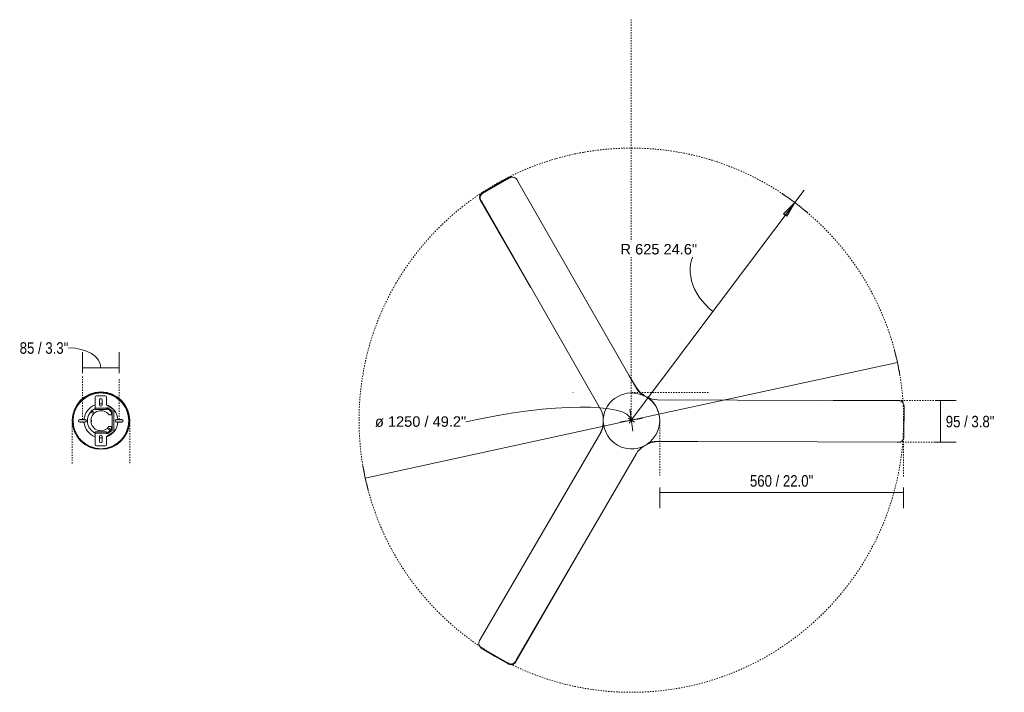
# Model space of a CAD drawing. Header units: millimetres. Extents: x 5789 to 11311, y 1488 to 7515.
# Tile 6 of 6: x 9051 to 11311, y 5970 to 7515. Entities that reach past the tile are written whole.
import ezdxf

# ---------------------------------------------------------------- set-up
doc = ezdxf.new("R2010")
doc.units = ezdxf.units.MM
doc.linetypes.add('Dash', pattern=[6, 3, -3])
doc.linetypes.add('Punto', pattern=[4.7625, 0, -4.7625])
for name, color, linetype, lineweight in [('Aparatos eléctricos', 7, 'Continuous', 9), ('Cotas', 7, 'Continuous', 9), ('Cotas-12', 7, 'Continuous', 9), ('Elementos de detalle', 7, 'Continuous', 9), ('Lighthing Fixture Detail Wide Black', 7, 'Continuous', 20)]:
    doc.layers.add(name, color=color, linetype=linetype, lineweight=lineweight)
doc.layers.add('Lighthing Fixture Dim Grey Dash', color=7, linetype='Dash', lineweight=9, true_color=0xd2d2d2)
doc.layers.add('Ligthing Fixture ADD', color=7, linetype='Punto', lineweight=9, true_color=0xffffff)
doc.styles.add('Arial', font='arial.ttf', dxfattribs={"height": 24})
doc.styles.add('Arial Narrow', font='ARIALN.TTF', dxfattribs={"height": 26.4})
doc.dimstyles.new('Diameter_-_3mm_Arial', dxfattribs={"dimscale": 304.8, "dimtxt": 24.486226, "dimasz": 0, "dimexe": 0.094488, "dimexo": 0, "dimgap": 0.059055, "dimtad": 3, "dimjust": 3, "dimtih": 1, "dimtoh": 1, "dimdec": 0, "dimzin": 0, "dimdsep": 46, "dimtxsty": 'Arial', "dimblk1": 'NONE', "dimblk2": 'NONE', "dimsah": 1, "dimcen": 0.09, "dimadec": 0, "dimazin": 0, "dimtfac": 1, "dimtdec": 4, "dimtix": 1, "dimtmove": 0, "dimatfit": 2, "dimfxl": 1, "dimtvp": 1, "dimtolj": 1, "dimtzin": 0, "dimarcsym": 2})
doc.dimstyles.new('FARO_-_2_2mm_Arial_Narrow_mm_Inch_Horiz', dxfattribs={"dimscale": 304.8, "dimtxt": 27.018578, "dimasz": 0, "dimexe": 0.11811, "dimexo": 0.0625, "dimgap": 0.019685, "dimtad": 3, "dimtih": 1, "dimtoh": 1, "dimdec": 0, "dimzin": 0, "dimdsep": 46, "dimtxsty": 'Arial Narrow', "dimblk1": 'NONE', "dimblk2": 'NONE', "dimsah": 1, "dimcen": 0.09, "dimadec": 0, "dimazin": 0, "dimtfac": 1, "dimtdec": 4, "dimtix": 1, "dimtmove": 0, "dimatfit": 3, "dimfxl": 0.03937, "dimfxlon": 1, "dimtvp": 1, "dimtolj": 1, "dimtzin": 0, "dimarcsym": 2})
doc.dimstyles.new('FARO_-_2_2mm_Arial_Narrow_mm_Inch_Horiz_1', dxfattribs={"dimscale": 304.8, "dimtxt": 27.018578, "dimasz": 0, "dimexe": 0.11811, "dimexo": 0.0625, "dimgap": 0.019685, "dimtad": 3, "dimtih": 1, "dimtoh": 1, "dimdec": 0, "dimzin": 0, "dimdsep": 46, "dimtxsty": 'Arial Narrow', "dimblk1": 'NONE', "dimblk2": 'NONE', "dimsah": 1, "dimcen": 0.09, "dimadec": 0, "dimazin": 0, "dimtfac": 1, "dimtdec": 4, "dimtix": 1, "dimtmove": 2, "dimatfit": 3, "dimfxl": 0.03937, "dimfxlon": 1, "dimtvp": 1, "dimtolj": 1, "dimtzin": 0, "dimarcsym": 2})
doc.dimstyles.new('FARO_-_2_2mm_Arial_Narrow_mm_Inch_Right', dxfattribs={"dimscale": 304.8, "dimtxt": 27.018578, "dimasz": 0, "dimexe": 0.11811, "dimexo": 0.0625, "dimgap": 0.019685, "dimtad": 1, "dimdec": 0, "dimzin": 0, "dimdsep": 46, "dimtxsty": 'Arial Narrow', "dimblk1": 'NONE', "dimblk2": 'NONE', "dimsah": 1, "dimcen": 0.09, "dimadec": 0, "dimazin": 0, "dimtfac": 1, "dimtdec": 4, "dimtix": 1, "dimtmove": 1, "dimatfit": 3, "dimfxl": 0.03937, "dimfxlon": 1, "dimtvp": 1, "dimtolj": 1, "dimtzin": 0, "dimarcsym": 2})
doc.dimstyles.new('Radial_-_3mm_Arial', dxfattribs={"dimscale": 304.8, "dimtxt": 24.486226, "dimasz": 0.11811, "dimexe": 0.11811, "dimexo": 0, "dimgap": 0.068898, "dimtad": 3, "dimjust": 3, "dimtih": 1, "dimtoh": 1, "dimdec": 0, "dimzin": 0, "dimdsep": 46, "dimtxsty": 'Arial', "dimsah": 1, "dimcen": 0.09, "dimdle": 0.11811, "dimadec": 0, "dimazin": 0, "dimtfac": 1, "dimtdec": 4, "dimtix": 1, "dimtmove": 0, "dimatfit": 2, "dimfxl": 1, "dimtvp": 1, "dimtfill": 1, "dimtolj": 1, "dimtzin": 0, "dimarcsym": 2})

# ---------------------------------------------------------------- blocks, each defined once
blk = doc.blocks.new('34277 - 34277 KLIM M Black_walnut fan-626849-Planta_PDF Fixing Holes')
at = {"color": 7, "lineweight": 9, "true_color": 0xeeeeee}
for p, q in [((26.9, 59.7), (30.5, 57.3)), ((38.6, 53), (34.3, 55.1)), ((-65.2, 8.8), (-64.8, 3.4)), ((-65.2, -9.6), (-64.8, -3.6)), ((23.4, -62.1), (30.7, -57.2)), ((42, -51.4), (34.2, -55.1))]:
    blk.add_line(p, q, dxfattribs=at)
for points in [[(-46.5, 45.2), (-46.3, 45.6), (-46.2, 46.1), (-46, 46.5)], [(-17, 63.2), (-16.5, 63.1), (-16, 63), (-15.5, 63)], [(-11.2, 63.8), (-10.8, 64), (-10.3, 64.3), (-9.9, 64.6)], [(11.6, 64.3), (11.8, 64.1), (11.9, 63.9), (12.1, 63.7)], [(14.3, 63.7), (14.5, 63.5), (14.7, 63.3), (14.9, 63)], [(40.3, 51.8), (38.4, 52.7), (36.6, 53.7), (34.7, 54.7)], [(-51.1, 40.9), (-50.6, 41.1), (-50.1, 41.3), (-49.6, 41.6)], [(-64.9, 9.7), (-64.7, 7.9), (-64.6, 6.1), (-64.6, 4.3)], [(62.3, 18.3), (62.7, 17.5), (63.3, 16.9), (63.9, 16.4)], [(-62.4, -20.7), (-62.2, -20.1), (-62.1, -19.5), (-61.9, -19)], [(-61.6, -23.2), (-61.5, -22.7), (-61.3, -22.2), (-61.1, -21.7)], [(64.1, -16.2), (63.4, -16.8), (62.7, -17.5), (62.2, -18.3)], [(-45.9, -47.7), (-45.9, -46.8), (-46.2, -46), (-46.5, -45.2)], [(49.6, -43.8), (48.8, -44), (48, -44.2), (47.2, -44.4)], [(51.4, -41.9), (50.6, -42), (49.9, -42.1), (49.1, -42.3)]]:
    blk.add_open_spline(points, degree=3, dxfattribs=at)
for points, knots in [([(28.9, 58), (27.6, 58.8), (26.1, 59.7), (24.6, 60.6), (24.4, 60.8)], [0.1073412, 0.1073412, 0.1073412, 0.1073412, 0.25, 0.2693148, 0.2693148, 0.2693148, 0.2693148]), ([(47.8, 44.7), (47.4, 44.8), (46.9, 44.9), (46.5, 45), (46.3, 45)], [0.84749907, 0.84749907, 0.84749907, 0.84749907, 0.85416667, 0.85872629, 0.85872629, 0.85872629, 0.85872629]), ([(49.6, 42.8), (49.4, 42.9), (49, 42.9), (48.6, 43), (48.4, 43.1)], [0.914283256, 0.914283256, 0.914283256, 0.914283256, 0.916666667, 0.919089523, 0.919089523, 0.919089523, 0.919089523]), ([(61.2, 24.2), (61.2, 24.1), (61, 23.2), (61, 22.3), (61.1, 21.6)], [-0.570129, -0.570129, -0.570129, -0.570129, -0.5555556, -0.4635764, -0.4635764, -0.4635764, -0.4635764]), ([(-62.5, 19.1), (-62.4, 18.8), (-62.2, 18.3), (-62.1, 17.9), (-62.1, 17.8)], [0.84532419, 0.84532419, 0.84532419, 0.84532419, 0.85416667, 0.85556961, 0.85556961, 0.85556961, 0.85556961]), ([(-61.8, 21.6), (-61.7, 21.3), (-61.6, 21), (-61.4, 20.7), (-61.4, 20.6)], [0.913349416, 0.913349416, 0.913349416, 0.913349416, 0.916666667, 0.917734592, 0.917734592, 0.917734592, 0.917734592]), ([(-64.5, -6.3), (-64.5, -7.1), (-64.6, -8.7), (-64.7, -10.3), (-64.8, -11.1)], [0.1768451, 0.1768451, 0.1768451, 0.1768451, 0.25, 0.3211955, 0.3211955, 0.3211955, 0.3211955]), ([(61.1, -21.6), (61, -22.3), (61, -23.4), (61.3, -24.5), (61.4, -24.7)], [-0.538025, -0.538025, -0.538025, -0.538025, -0.4444444, -0.4102322, -0.4102322, -0.4102322, -0.4102322]), ([(-49.6, -41.7), (-50.1, -41.4), (-50.9, -41), (-51.8, -40.7), (-52.1, -40.6)], [-0.5109297, -0.5109297, -0.5109297, -0.5109297, -0.4444444, -0.4006316, -0.4006316, -0.4006316, -0.4006316]), ([(-15.5, -63), (-16.2, -63), (-17.1, -63.2), (-18.1, -63.6), (-18.3, -63.7)], [-0.3090772, -0.3090772, -0.3090772, -0.3090772, -0.2222222, -0.1919175, -0.1919175, -0.1919175, -0.1919175]), ([(-8.7, -65.8), (-9, -65.4), (-9.8, -64.7), (-10.7, -64.1), (-11.3, -63.8)], [-0.6097541, -0.6097541, -0.6097541, -0.6097541, -0.5555556, -0.4794508, -0.4794508, -0.4794508, -0.4794508]), ([(11.8, -65.2), (12.1, -64.7), (12.6, -64.1), (13.1, -63.6), (13.2, -63.4)], [0.909395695, 0.909395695, 0.909395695, 0.909395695, 0.916666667, 0.918688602, 0.918688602, 0.918688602, 0.918688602]), ([(14, -64.8), (14.6, -64.2), (15.2, -63.4), (15.9, -62.7), (16, -62.6)], [0.83611608, 0.83611608, 0.83611608, 0.83611608, 0.85416667, 0.85808622, 0.85808622, 0.85808622, 0.85808622]), ([(22.8, -62.3), (23.1, -62.1), (25.5, -60.3), (28, -58.7), (30.4, -57.3)], [0.90890118, 0.90890118, 0.90890118, 0.90890118, 0.91666667, 0.98408663, 0.98408663, 0.98408663, 0.98408663]), ([(35.4, -54.3), (37, -53.4), (39.4, -52), (42, -50.8), (42.9, -50.4)], [0.0889464, 0.0889464, 0.0889464, 0.0889464, 0.25, 0.3475748, 0.3475748, 0.3475748, 0.3475748])]:
    blk.add_open_spline(points, degree=3, knots=knots, dxfattribs=at)
at = {"layer": 'Aparatos eléctricos', "color": 253, "true_color": 0xaaaaaa}
for p, q in [((-49.5, 40.4), (-43.8, 46.6)), ((-41.4, 48.6), (-35.6, 53)), ((-33.2, 54.6), (-24.5, 59.1)), ((-24.3, 59.2), (-14.9, 62.1)), ((-13.1, 28.3), (-13.1, 54.3)), ((-12, 62.7), (-4.8, 63.7)), ((-10.2, 57.3), (9.8, 57.3)), ((-3.1, 47.9), (-3.1, 35.9)), ((0, 64), (9.9, 63.1)), ((2.9, 35.9), (2.9, 47.9)), ((12.8, 62.6), (19.8, 60.7)), ((12.9, 54.3), (12.9, 36.3)), ((22.7, 59.7), (31.6, 55.7)), ((32, 55.4), (39.9, 49.9)), ((42, 48.1), (47.2, 43)), ((-60.1, 21.8), (-57.1, 28.5)), ((-55.9, 31), (-50.5, 39.2)), ((-14.4, 27.3), (-13.1, 27.3)), ((12.9, 28.3), (-13.1, 28.3)), ((-13.1, 28.3), (-13.1, 25.2)), ((-13.1, 25.2), (12.9, 25.3)), ((12.9, 36.3), (28.5, 25.4)), ((15.9, 29.3), (12.9, 29.3)), ((12.9, 29.3), (12.9, 28.3)), ((12.9, 25.3), (12.9, 28.3)), ((12.9, 27.3), (14.2, 27.3)), ((25.9, 22.3), (15.9, 29.3)), ((29.9, 23), (30, -23.2)), ((49.3, 40.6), (54, 34.1)), ((55.1, 32.5), (59.4, 23.6)), ((-63.9, -0.9), (-63.3, 9)), ((-62.9, 11.1), (-61.1, 18.8)), ((-23, 1.3), (-21.6, 1.3)), ((-21.6, 1.3), (-21.6, -1.7)), ((23.9, 13.3), (18.5, 13.3)), ((23.9, 19.5), (23.9, 13.3)), ((26, -22.7), (25.9, 22.3)), ((60.3, 21.2), (62.3, 14)), ((63, 10.8), (63.8, 3.3)), ((63.9, 0.9), (63.3, -9)), ((-63, -10.8), (-63.8, -3.3)), ((-60.3, -21.2), (-62.3, -14)), ((-21.6, -1.7), (-23, -1.7)), ((18.6, -13.7), (23.9, -13.7)), ((23.9, -13.7), (23.9, -19.8)), ((60.1, -21.8), (57.1, -28.5)), ((62.9, -11.1), (61.1, -18.8)), ((-55.1, -32.5), (-59.4, -23.6)), ((-49.3, -40.6), (-54, -34.1)), ((-42, -48.1), (-47.1, -43.1)), ((-13, -27.7), (-14.3, -27.7)), ((13, -25.6), (-13, -25.7)), ((-13, -25.7), (-13, -28.7)), ((-13, -54.7), (-13, -28.7)), ((-13, -28.7), (13, -28.7)), ((-3, -36.3), (-3, -48.3)), ((3, -48.3), (3, -36.3)), ((28.7, -25.6), (13, -36.7)), ((13, -28.7), (13, -25.6)), ((14.3, -27.7), (13, -27.7)), ((13, -28.7), (13, -29.7)), ((13, -29.7), (16, -29.7)), ((13, -36.7), (13, -54.7)), ((16, -29.7), (26, -22.7)), ((49.5, -40.4), (43.8, -46.6)), ((55.9, -31), (50.5, -39.2)), ((-32, -55.4), (-39.9, -49.9)), ((-22.7, -59.7), (-31.6, -55.7)), ((-12.8, -62.6), (-19.8, -60.7)), ((10, -57.7), (-10, -57.7)), ((0, -64), (-9.9, -63.1)), ((12, -62.7), (4.8, -63.7)), ((24.3, -59.2), (14.9, -62.1)), ((33.2, -54.6), (24.5, -59.1)), ((41.4, -48.6), (35.6, -53))]:
    blk.add_line(p, q, dxfattribs=at)
for centre, radius, start, end in [((0, 0), 65, 90, 270), ((0, 0), 64, 90, 270), ((-10.1, 54.3), 3, 90.0757, 180.0757), ((-0.1, 47.9), 3, 0.0757, 180.0757), ((0, 0), 65, 270, 90), ((0, 0), 64, 270, 90), ((9.9, 54.3), 3, 0.0757, 90.0757), ((0, 0), 39, 109.6663, 175.535), ((-0.1, -0.2), 31, 117.5693, 242.5821), ((-0.1, -0.2), 23, 36.017, 176.3364), ((0, 0), 39, 90, 94.6162), ((-0.1, 35.9), 3, 180.0757, 0.0757), ((0, 0), 39, 85.7601, 90), ((0, 0), 39, 4.6162, 70.7137), ((-0.4, -0.6), 31.5, 39.5164, 62.4137), ((27.1, 23), 2.8, 0.7451, 60.7451), ((19.4, 19.3), 2, 90.0757, 270.0757), ((19.4, 19.3), 2, 270.0757, 90.0757), ((0, 0), 39, 184.3912, 250.4815), ((-0.1, -0.2), 23, 183.8151, 324.1344), ((-19.5, -19.7), 2.02, 90.0757, 270.0757), ((-19.5, -19.7), 2.02, 270.0757, 90.0757), ((0, 0), 39, 289.4342, 355.7601), ((-0.5, 0.3), 31.7, 297.8156, 320.5572), ((0, -36.3), 3, 0.0757, 180.0757), ((0, 0), 39, 265.535, 270), ((0, 0), 39, 270, 274.3912), ((27, -23.2), 3, 305.0677, 0.0757), ((-10, -54.7), 3, 180.0757, 270.0757), ((0, -48.3), 3, 180.0757, 0.0757), ((10, -54.7), 3, 270.0757, 0.0757)]:
    blk.add_arc(centre, radius, start, end, dxfattribs=at)
blk = doc.blocks.new('34277 - 34277 KLIM M Black_walnut fan-626849-Planta_PDF')
at = {"color": 254, "lineweight": 9, "true_color": 0xcccccc}
for p, q in [((-282.9, 558.3), (-343.1, 523.5)), ((-283.8, 557.8), (-312.2, 541.4)), ((-266, 554.2), (-265.9, 554.2)), ((-265.9, 554.2), (-118.2, 298.3)), ((25.9, 60.4), (30.5, 57.3)), ((150, 47.3), (152.6, 47.3)), ((-65, -6.5), (-64.8, -3.5)), ((56.1, -33.5), (55.6, -33.5)), ((55.6, -33.5), (56.1, -33.5)), ((38.8, -52.9), (34.2, -55.1)), ((613.1, -46.7), (463.3, -46.7)), ((613.1, -46.7), (613.2, -46.4)), ((613.1, -46.7), (613.1, -46.5)), ((613.1, -46.7), (613.1, -46.7)), ((-346.8, -507.6), (-230.7, -306.5)), ((-346.8, -507.6), (-346.8, -507.6)), ((-343.6, -520.7), (-344.2, -520)), ((-340.6, -523.3), (-342.4, -521.9)), ((-341.9, -524.2), (-281.7, -559)), ((-341, -524.8), (-312.6, -541.2)), ((-340.8, -523.1), (-280.6, -557.9))]:
    blk.add_line(p, q, dxfattribs=at)
at = {"color": 254, "lineweight": 9, "true_color": 0xcccccc, "flags": 128}
for points in [[(-283.8, 557.8), (-312.5, 541.2), (-341.2, 524.6)], [(-282.9, 558.3), (-283.3, 558), (-283.8, 557.8)], [(-283.8, 557.8), (-283.3, 557.5), (-282.9, 557)], [(-282.9, 558.3), (-282.9, 557.8), (-282.6, 557.2)], [(-266, 554.2), (-266.4, 554.1), (-266.8, 553.8)], [(-265.9, 554.2), (-266.4, 554), (-266.7, 553.8)], [(-120.3, 301.9), (-121.9, 304.7), (-142.1, 339.7), (-159.6, 370.1), (-175.5, 397.5), (-190.7, 423.9), (-206.5, 451.3), (-224.5, 482.4), (-242.7, 513.9), (-253.5, 532.5), (-266, 554.2)], [(-343.1, 523.5), (-342.1, 524.1), (-341.2, 524.6)], [(-340.2, 523.6), (-340.8, 524.4), (-341.2, 524.6)], [(150, 47.3), (89.7, 47.4), (59.8, 47.4), (45.1, 49.9), (34.3, 55.1)], [(-70.7, 27.8), (-65.5, 13.9), (-64.8, 3.4)], [(-5.8, -105.1), (-3.6, -101.3), (11.4, -75.4), (20.9, -63.9), (30.8, -57.1)], [(466.4, -46.7), (494.3, -46.7), (530.3, -46.7), (566.6, -46.7), (588.1, -46.6), (613.1, -46.7)], [(-232.7, -310), (-240.5, -323.4), (-256.3, -350.8), (-271.6, -377.3), (-287.4, -404.7), (-305.4, -435.8), (-323.5, -467.3), (-334.2, -485.9), (-346.8, -507.6)], [(-346.8, -507.6), (-346.4, -507.8), (-346.1, -507.9)], [(-346.8, -507.6), (-346.4, -507.9), (-346.2, -508)], [(-341.9, -524.2), (-341.4, -524), (-340.8, -523.1)], [(-341.9, -524.2), (-341.4, -524.5), (-341, -524.8)], [(-341, -524.8), (-341, -524.3), (-340.6, -523.3)], [(-341, -524.8), (-312.3, -541.3), (-283.5, -557.9)], [(-283.1, -556.5), (-283.5, -557.4), (-283.5, -557.9)], [(-281.7, -559), (-282.6, -558.5), (-283.5, -557.9)]]:
    blk.add_lwpolyline(points, dxfattribs=at)
at = {"color": 254, "lineweight": 9, "true_color": 0xcccccc}
for start, end in [(173.0863, 181.9693), (143.4192, 148.4104)]:
    blk.add_arc((69.1, -22.5), 8, start, end, dxfattribs=at)
for centre, major_axis, start_param, end_param in [((-342.3, 522.2), (-0.75, 1.3), 0.001037, 1.466011), ((-280.9, -557.7), (0.75, 1.3), 3.142629, 4.712389)]:
    blk.add_ellipse(centre, major_axis=major_axis, ratio=0.24193, start_param=start_param, end_param=end_param, dxfattribs=at)
for points, knots in [([(-283.8, 557.8), (-282.6, 558.5), (-280, 559.4), (-274.6, 559.7), (-270.7, 557.9), (-268.7, 556), (-268.5, 555.8)], [0, 0, 0, 0, 0.2, 0.4, 0.8, 0.8532659, 0.8532659, 0.8532659, 0.8532659]), ([(-266, 554.2), (-266.3, 554.7), (-266.9, 555.7), (-268.2, 557), (-269.7, 558.2), (-271.3, 559.1), (-273.2, 559.7), (-275.1, 560), (-277.1, 560.1), (-279.7, 559.7), (-281.7, 559), (-282.9, 558.3)], [0, 0, 0, 0, 0.1, 0.2, 0.3, 0.4, 0.5, 0.6, 0.7, 0.8, 1, 1, 1, 1]), ([(-343.1, 523.5), (-343.1, 523.5), (-343.2, 523.4), (-343.4, 523.3), (-343.6, 523.2), (-343.8, 523), (-343.9, 522.9), (-344.1, 522.7), (-344.3, 522.6), (-344.5, 522.4), (-344.7, 522.2), (-345, 521.9), (-345.4, 521.6), (-345.6, 521.3), (-345.8, 521.1), (-345.9, 521), (-346, 520.9), (-346.1, 520.7), (-346.3, 520.5), (-346.4, 520.2), (-346.7, 519.9), (-346.9, 519.4), (-347.2, 518.9), (-347.3, 518.6), (-347.4, 518.5)], [-1, -1, -1, -1, -0.96875, -0.9375, -0.921875, -0.90625, -0.8828125, -0.8710938, -0.859375, -0.84375, -0.828125, -0.8125, -0.78125, -0.765625, -0.7578125, -0.75, -0.7421875, -0.734375, -0.71875, -0.703125, -0.6875, -0.65625, -0.625, -0.6054939, -0.6054939, -0.6054939, -0.6054939]), ([(-341.2, 524.6), (-342.2, 524), (-343.7, 522.8), (-344.9, 521.2), (-345.2, 520.7)], [0, 0, 0, 0, 0.2, 0.3085609, 0.3085609, 0.3085609, 0.3085609]), ([(144.1, 47.2), (132.8, 47.3), (118.2, 47.3), (100.4, 47.3), (90.5, 47.3), (80.6, 47.3), (72.4, 47.4), (65.9, 47.4), (61.7, 47.4), (58.4, 47.4), (55.2, 47.6), (51.2, 48.1), (46.4, 49.3), (40.9, 51.4), (37, 53.4), (34.7, 54.7)], [0.0487371, 0.0487371, 0.0487371, 0.0487371, 0.3333333, 0.4166667, 0.5, 0.5833333, 0.6666667, 0.7083333, 0.75, 0.7708333, 0.7916667, 0.8333333, 0.875, 0.9166667, 0.983075, 0.983075, 0.983075, 0.983075]), ([(-71, 28.3), (-70.7, 27.8), (-70, 26.6), (-69.4, 25.4), (-69.1, 24.8)], [0.75558284, 0.75558284, 0.75558284, 0.75558284, 0.77083333, 0.79008248, 0.79008248, 0.79008248, 0.79008248]), ([(-66.8, 18.9), (-66.4, 17.7), (-65.7, 15), (-64.9, 10.1), (-64.7, 6.3), (-64.6, 4.2)], [0.8442072, 0.8442072, 0.8442072, 0.8442072, 0.875, 0.9166667, 0.9691405, 0.9691405, 0.9691405, 0.9691405]), ([(-3.2, -100.5), (-1.8, -98.1), (1.2, -92.9), (5, -86.3), (8.3, -80.6), (10.4, -77.1), (12, -74.2), (13.8, -71.5), (16.3, -68.3), (19.7, -64.8), (24.3, -61), (28, -58.6), (30.4, -57.2)], [0.5144016, 0.5144016, 0.5144016, 0.5144016, 0.5833333, 0.6666667, 0.7083333, 0.75, 0.7708333, 0.7916667, 0.8333333, 0.875, 0.9166667, 0.9842291, 0.9842291, 0.9842291, 0.9842291]), ([(35.4, -54.3), (36.9, -53.4), (38.7, -52.4), (40.4, -51.5), (40.6, -51.5)], [0.0877715, 0.0877715, 0.0877715, 0.0877715, 0.25, 0.2684129, 0.2684129, 0.2684129, 0.2684129]), ([(42.4, -49), (43, -48.8), (43.6, -48.5), (44.3, -48.3), (44.4, -48.2)], [0.25107756, 0.25107756, 0.25107756, 0.25107756, 0.3, 0.30629408, 0.30629408, 0.30629408, 0.30629408]), ([(613.1, -46.7), (613.7, -46.7), (614.9, -46.6), (616.6, -46.2), (617.6, -45.8), (618, -45.6)], [0, 0, 0, 0, 0.1, 0.2, 0.2742415, 0.2742415, 0.2742415, 0.2742415]), ([(-346.8, -507.6), (-347.1, -508.1), (-347.6, -509.2), (-348.1, -510.9), (-348.4, -512.8), (-348.3, -514.7), (-347.9, -516.5), (-347.3, -518.4), (-346.3, -520.1), (-344.7, -522.2), (-343.1, -523.5), (-341.9, -524.2)], [0, 0, 0, 0, 0.1, 0.2, 0.3, 0.4, 0.5, 0.6, 0.7, 0.8, 1, 1, 1, 1]), ([(-341, -524.8), (-342.2, -524.1), (-344.3, -522.3), (-347.2, -517.8), (-347.7, -513.5), (-347, -510.8), (-346.9, -510.5)], [0, 0, 0, 0, 0.2, 0.4, 0.8, 0.855911, 0.855911, 0.855911, 0.855911]), ([(-344.7, -519.5), (-344.5, -519.8), (-343.4, -521.3), (-342, -522.4), (-340.8, -523.1)], [-0.3206704, -0.3206704, -0.3206704, -0.3206704, -0.25, 0, 0, 0, 0]), ([(-281.7, -559), (-281.6, -559), (-281.5, -559.1), (-281.3, -559.2), (-281.1, -559.3), (-280.9, -559.4), (-280.7, -559.5), (-280.5, -559.5), (-280.3, -559.6), (-280, -559.7), (-279.7, -559.8), (-279.3, -559.9), (-278.8, -560), (-278.4, -560.1), (-278.2, -560.1), (-278.1, -560.2), (-277.9, -560.2), (-277.7, -560.2), (-277.4, -560.2), (-277.1, -560.3), (-276.7, -560.3), (-276.2, -560.3), (-275.3, -560.3), (-274.3, -560.1), (-273.4, -559.9), (-273, -559.8)], [-1, -1, -1, -1, -0.96875, -0.9375, -0.921875, -0.90625, -0.8828125, -0.8710938, -0.859375, -0.84375, -0.828125, -0.8125, -0.78125, -0.765625, -0.7578125, -0.75, -0.7421875, -0.734375, -0.71875, -0.703125, -0.6875, -0.65625, -0.625, -0.5625, -0.5, -0.5, -0.5, -0.5])]:
    blk.add_open_spline(points, degree=3, knots=knots, dxfattribs=at)
for points in [[(29, 58), (28.6, 58.2), (28.2, 58.4), (27.8, 58.7)], [(150, 47.3), (150, 47.3), (149.9, 47.3), (149.9, 47.2)], [(61.1, -21.6), (61.1, -22), (61, -22.4), (61.1, -22.8)], [(62.6, -17.8), (62.5, -17.9), (62.4, -18.1), (62.2, -18.3)], [(48.4, -44.1), (48, -44.2), (47.6, -44.3), (47.2, -44.4)], [(50.1, -42.1), (49.8, -42.2), (49.5, -42.2), (49.1, -42.3)], [(-346, -516.8), (-346, -516.8), (-346, -516.9), (-345.9, -516.9)], [(-283.1, -556.5), (-292.7, -551), (-311.9, -539.9), (-331, -528.9), (-340.6, -523.3)], [(-283.5, -557.9), (-282.5, -558.5), (-280.1, -559.4), (-277.7, -559.5), (-276.4, -559.4)], [(-281.6, -557.2), (-282.1, -557), (-282.6, -556.7), (-283.1, -556.5)], [(-280.6, -557.9), (-279.9, -558.2), (-279.1, -558.5), (-278.4, -558.7)]]:
    blk.add_open_spline(points, degree=3, dxfattribs=at)
blk = doc.blocks.new('DIMBLOCK7-Planta_PDF Fixing Holes')
at = {"layer": 'Cotas-12', "color": 251, "true_color": 0x5b5b5b}
for p, q in [((9194.9, 6715.1), (9194.9, 6751.1)), ((9279.5, 6715.1), (9279.5, 6751.1)), ((9194.9, 6715.1), (9279.5, 6715.1)), ((9194.9, 6715.1), (9194.9, 6703.1)), ((9279.5, 6715.1), (9279.5, 6703.1))]:
    blk.add_line(p, q, dxfattribs=at)
blk.add_ellipse((9162.8, 6715.1), major_axis=(74.4, 0), ratio=0.622239, start_param=0, end_param=1.570796, dxfattribs=at)
at = {"layer": 'Cotas-12', "color": 0, "insert": (9050.8, 6774), "char_height": 26.4, "width": 134.321, "attachment_point": 1, "line_spacing_factor": 0.974696, "style": 'Arial Narrow'}
blk.add_mtext('85 / 3.3"', dxfattribs=at)
blk = doc.blocks.new('_None')
blk = doc.blocks.new('DIMBLOCK8-Planta_PDF')
at = {"layer": 'Cotas-12', "color": 8, "true_color": 0x787878}
for p, q in [((10454.8, 6595), (11065.5, 6727.8)), ((10447.6, 6599.5), (10461.9, 6590.4)), ((10450.2, 6587.8), (10459.4, 6602.1)), ((10454.8, 6595), (9844.1, 6462.1))]:
    blk.add_line(p, q, dxfattribs=at)
for start, end in [(9.6322, 14.9125), (189.6322, 194.9125)]:
    blk.add_arc((10454.8, 6595), 625, start, end, dxfattribs=at)
blk.add_ellipse((10091.5, 6515.9), major_axis=(363.3, 79), ratio=0.208214, start_param=0, end_param=1.570796, dxfattribs=at)
at = {"layer": 'Cotas-12', "color": 0, "insert": (9866.3, 6603.9), "char_height": 24, "width": 250.438, "attachment_point": 1, "line_spacing_factor": 0.941778, "style": 'Arial'}
blk.add_mtext('ø 1250 / 49.2"', dxfattribs=at)
blk = doc.blocks.new('DIMBLOCK9-Planta_PDF')
at = {"layer": 'Cotas-12'}
blk.add_hatch(color=256, dxfattribs=at).paths.add_polyline_path([(10829.8, 7094.9), (10804.4, 7069), (10812, 7063.3)])
for p, q in [((10454.8, 6595), (10851.4, 7123.7)), ((10829.8, 7094.9), (10804.4, 7069)), ((10812, 7063.3), (10829.8, 7094.9)), ((10804.4, 7069), (10812, 7063.3)), ((10451.2, 6620.2), (10458.4, 6569.8)), ((10480, 6598.6), (10429.6, 6591.4))]:
    blk.add_line(p, q, dxfattribs=at)
blk.add_arc((10454.8, 6595), 625, 49.8261, 56.4266, dxfattribs=at)
blk.add_ellipse((10697.2, 6918.2), major_axis=(-92.2, 69.2), ratio=0.794459, start_param=0, end_param=1.570796, dxfattribs=at)
at = {"layer": 'Cotas-12', "color": 0, "insert": (10429.9, 6999.7), "char_height": 24, "width": 210.205, "attachment_point": 1, "line_spacing_factor": 0.941778, "style": 'Arial', "bg_fill": 3, "box_fill_scale": 1.25, "bg_fill_color": 256, "bg_fill_true_color": 13158600, "bg_fill_transparency": 0}
blk.add_mtext('R 625 24.6"', dxfattribs=at)
blk = doc.blocks.new('DIMBLOCK10-Planta_PDF')
at = {"layer": 'Cotas-12', "color": 251, "true_color": 0x5b5b5b}
for p, q in [((11164.4, 6640.1), (11152.4, 6640.1)), ((11164.4, 6544.6), (11164.4, 6640.1)), ((11164.4, 6640.1), (11200.4, 6640.1)), ((11164.4, 6544.6), (11152.4, 6544.6)), ((11164.4, 6544.6), (11200.4, 6544.6))]:
    blk.add_line(p, q, dxfattribs=at)
at = {"layer": 'Cotas-12', "color": 0, "insert": (11176.6, 6605), "char_height": 26.4, "width": 134.321, "attachment_point": 1, "line_spacing_factor": 0.974696, "style": 'Arial Narrow'}
blk.add_mtext('95 / 3.8"', dxfattribs=at)
blk = doc.blocks.new('DIMBLOCK11-Planta_PDF')
at = {"layer": 'Cotas-12', "color": 251, "true_color": 0x5b5b5b}
for p, q in [((10519.9, 6428.7), (10519.9, 6440.7)), ((10519.9, 6428.7), (11079.8, 6428.7)), ((10519.9, 6428.7), (10519.9, 6392.7)), ((11079.8, 6428.7), (11079.8, 6440.7)), ((11079.8, 6428.7), (11079.8, 6392.7))]:
    blk.add_line(p, q, dxfattribs=at)
at = {"layer": 'Cotas-12', "color": 0, "insert": (10727.1, 6468.8), "char_height": 26.4, "width": 174.463, "attachment_point": 1, "line_spacing_factor": 0.974696, "style": 'Arial Narrow'}
blk.add_mtext('560 / 22.0"', dxfattribs=at)

msp = doc.modelspace()

# ---------------------------------------------------------------- hatches: boundary and pattern name
at = {"layer": 'Elementos de detalle', "true_color": 0xc0c0c0}
h = msp.add_hatch(color=9, dxfattribs=at)
h.paths.add_polyline_path([(9285.2, 6590.5), (9285.9, 6590.6), (9286.6, 6590.8), (9287.2, 6591.2), (9287.7, 6591.8), (9288, 6592.4), (9288.2, 6593.1), (9288.2, 6594), (9288, 6594.5), (9287.7, 6595.2), (9287.2, 6595.7), (9286.6, 6596.1), (9285.9, 6596.4), (9284.9, 6596.5), (9272.4, 6596.4), (9271.4, 6595.8), (9271.1, 6595.6), (9270.6, 6595), (9270.3, 6594), (9270.2, 6593.5), (9270.3, 6592.7), (9270.6, 6592), (9271.4, 6591.2), (9271.7, 6590.9), (9272.4, 6590.6), (9273.2, 6590.5), (9284.9, 6590.5)])
h.paths.add_polyline_path([(9201, 6590.6), (9201.7, 6590.7), (9202.4, 6590.9), (9203, 6591.3), (9203.7, 6592.4), (9203.8, 6592.5), (9203.9, 6593.2), (9203.9, 6594), (9203.7, 6594.8), (9203.4, 6595.3), (9203, 6595.8), (9202.4, 6596.2), (9201.7, 6596.5), (9201, 6596.6), (9188.2, 6596.5), (9187.5, 6596.2), (9186.8, 6595.7), (9186.4, 6595.1), (9186, 6594), (9186, 6593.6), (9186.1, 6592.8), (9186.4, 6592.1), (9186.8, 6591.5), (9187.5, 6591), (9188.2, 6590.7), (9189, 6590.6), (9196.9, 6590.6)])

# ---------------------------------------------------------------- linework, layer by layer
at = {"layer": 'Lighthing Fixture Detail Wide Black'}
for p, q in [((10175.7, 7151.8), (10114.2, 7116.6)), ((10466.8, 6667.8), (10193.8, 7144.6)), ((10111.3, 7097.4), (10384.2, 6620.6)), ((11065.5, 6639.8), (10514.6, 6641.8)), ((11080.4, 6556.7), (11080.7, 6627.6)), ((9201, 6596.6), (9189, 6596.6)), ((9189, 6590.6), (9201, 6590.6)), ((9285.2, 6596.5), (9273.2, 6596.5)), ((9273.2, 6590.5), (9285.2, 6590.5)), ((10384.6, 6566.5), (10108, 6091.5)), ((10514.2, 6546.7), (11065.2, 6544.6)), ((10190.2, 6043.7), (10466.8, 6518.6)), ((10110.8, 6072.3), (10172.1, 6036.6))]:
    msp.add_line(p, q, dxfattribs=at)
for centre, radius, start, end in [((10181.9, 7141), 12.4, 16.8491, 119.7872), ((10120.4, 7105.8), 12.4, 119.7872, 222.7252), ((10506.3, 6690.4), 45.5, 209.7872, 239.6251), ((9237.4, 6594.1), 66, 0, 180), ((10455, 6592.6), 65, 64.2477, 175.3266), ((10454.9, 6593.6), 65, 0, 66.8617), ((10455, 6594.5), 65, 304.2477, 55.3266), ((10514.7, 6687.3), 45.5, 239.9492, 269.7872), ((11068.3, 6627.6), 12.4, 359.7872, 102.7252), ((10344.7, 6597.9), 45.5, 359.9492, 29.7872), ((9237.4, 6594.1), 66, 180, 0), ((9189, 6593.6), 3, 90, 269.8486), ((9201, 6593.6), 3, 269.8486, 90), ((9273.2, 6593.5), 3, 90, 270), ((9285.2, 6593.5), 3, 269.8486, 90), ((10345.3, 6589.4), 45.5, 329.7872, 359.6251), ((10454.9, 6593.6), 65, 176.231, 180), ((10454.9, 6593.6), 65, 180, 186.2522), ((10455.6, 6593.9), 65, 184.2477, 295.3266), ((11068, 6556.8), 12.4, 256.8491, 359.7872), ((10506.1, 6495.7), 45.5, 119.9492, 149.7872), ((10454.9, 6593.6), 65, 288.1216, 290.0639), ((10454.9, 6593.6), 65, 294.1554, 307.0682), ((10514, 6501.2), 45.5, 89.7872, 119.6251), ((10117.1, 6083), 12.4, 136.8491, 239.7872), ((10178.3, 6047.3), 12.4, 239.7872, 342.7252)]:
    msp.add_arc(centre, radius, start, end, dxfattribs=at)
at = {"layer": 'Lighthing Fixture Dim Grey Dash'}
for p, q in [((10454.8, 6595), (10454.8, 7515)), ((9194.9, 6596.6), (9194.9, 6695)), ((9279.5, 6596.5), (9279.5, 6692.1)), ((10455.1, 6658.6), (10635.1, 6658.6)), ((11068.3, 6640.1), (11153.3, 6640.1)), ((9171.4, 6594.3), (9171.4, 6492.9)), ((9303.4, 6595), (9303.4, 6492.9)), ((10519.9, 6590.6), (10519.9, 6465.6)), ((11079.8, 6595), (11079.8, 6465.6)), ((11065.2, 6544.6), (11153.3, 6544.6))]:
    msp.add_line(p, q, dxfattribs=at)
msp.add_circle((10454.8, 6595), 625, dxfattribs=at)
at = {"layer": 'Ligthing Fixture ADD'}
msp.add_line((10321, 6658.6), (10317, 6658.6), dxfattribs=at)

# ---------------------------------------------------------------- block references
at = {"layer": 'Aparatos eléctricos', "extrusion": (0, 0, -1), "rotation": 180}
msp.add_blockref('34277 - 34277 KLIM M Black_walnut fan-626849-Planta_PDF', (-10454.9, 6593.6), dxfattribs=at)
at = {"layer": 'Aparatos eléctricos', "color": 253, "true_color": 0xaaaaaa, "extrusion": (0, 0, -1), "rotation": 180}
msp.add_blockref('34277 - 34277 KLIM M Black_walnut fan-626849-Planta_PDF Fixing Holes', (-9237.3, 6593.6), dxfattribs=at)

# ---------------------------------------------------------------- dimensions: what is measured, and where the dimension line sits
at = {"layer": 'Cotas', "color": 251, "true_color": 0x5b5b5b}
dim = msp.add_linear_dim(base=(9279.5, 6715.1), p1=(9194.9, 6703.1), p2=(9279.5, 6703.1), dimstyle='FARO_-_2_2mm_Arial_Narrow_mm_Inch_Right', override={"dimpost": '<>', "dimfxl": 84.59808}, dxfattribs=at)
dim.commit()
dim.dimension.update_dxf_attribs({"geometry": 'DIMBLOCK7-Planta_PDF Fixing Holes', "text_midpoint": (9118, 6756.4), "dimtype": 160})
at = {"layer": 'Cotas', "color": 8, "true_color": 0x787878}
dim = msp.add_diameter_dim_2p(p1=(11065.5, 6727.8), p2=(9844.1, 6462.1), dimstyle='Diameter_-_3mm_Arial', override={"dimpost": 'ø<>'}, dxfattribs=at)
dim.commit()
dim.dimension.update_dxf_attribs({"geometry": 'DIMBLOCK8-Planta_PDF', "text_midpoint": (10442.1, 6653)})
at = {"layer": 'Cotas', "color": 251, "true_color": 0x5b5b5b}
dim = msp.add_linear_dim(base=(11164.4439, 6640.0716), p1=(11152.4439, 6544.6428), p2=(11152.4439, 6640.0716), angle=90, dimstyle='FARO_-_2_2mm_Arial_Narrow_mm_Inch_Horiz_1', override={"dimtih": 1, "dimtoh": 1, "dimpost": '<>', "dimfxl": 95.428773}, dxfattribs=at)
dim.commit()
dim.dimension.update_dxf_attribs({"geometry": 'DIMBLOCK10-Planta_PDF', "text_midpoint": (11243.7771, 6587.4335), "dimtype": 160})
dim = msp.add_linear_dim(base=(11079.8, 6428.7), p1=(10519.9, 6440.7), p2=(11079.8, 6440.7), dimstyle='FARO_-_2_2mm_Arial_Narrow_mm_Inch_Horiz', override={"dimpost": '<>', "dimfxl": 559.90764}, dxfattribs=at)
dim.commit()
dim.dimension.update_dxf_attribs({"geometry": 'DIMBLOCK11-Planta_PDF', "text_midpoint": (10799.8, 6451.8)})

# ---------------------------------------------------------------- next in the draw order: dimensions: what is measured, and where the dimension line sits
at = {"layer": 'Cotas'}
dim = msp.add_radius_dim(center=(10454.8, 6595), mpoint=(10829.8, 7094.9), dimstyle='Radial_-_3mm_Arial', override={"dimpost": 'R<>'}, dxfattribs=at)
dim.commit()
dim.dimension.update_dxf_attribs({"geometry": 'DIMBLOCK9-Planta_PDF', "text_midpoint": (10542.8, 6897)})

doc.saveas('drawing.dxf')
